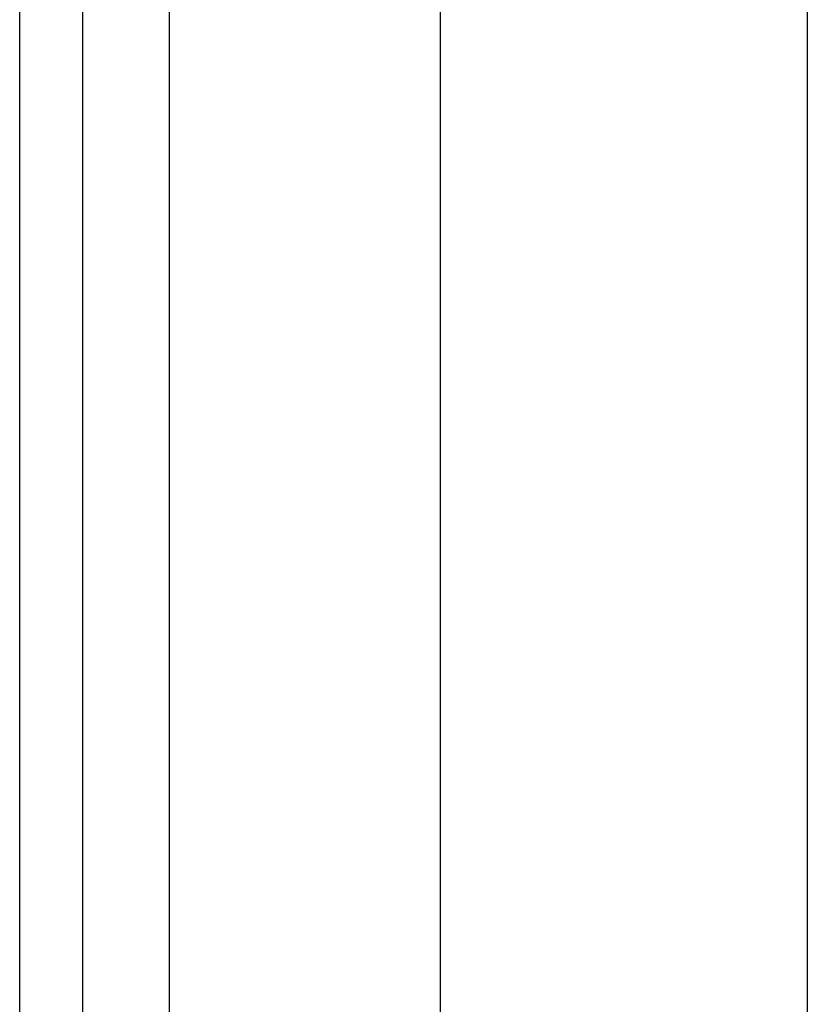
# Model space of a CAD drawing. Header units: inches. Extents: x 10 to 196, y 10 to 109.
# Tile 79 of 239: x 10.346 to 11.191, y 47.896 to 48.953. Entities that reach past the tile are written whole.
import ezdxf

# ---------------------------------------------------------------- set-up
doc = ezdxf.new("R2010")
doc.units = ezdxf.units.IN
doc.header["$MEASUREMENT"] = 0
doc.layers.add('Visible Edges(ANSI)', color=7, linetype='Continuous', lineweight=25)
doc.layers.add('Visible Tangent Edges(ANSI)', color=7, linetype='Continuous', lineweight=25)

msp = doc.modelspace()

# ---------------------------------------------------------------- linework, layer by layer
at = {"layer": 'Visible Edges(ANSI)'}
for p, q in [((10.3457, 77.085), (10.3457, 17.604)), ((10.4137, 17.604), (10.4137, 77.085)), ((10.7977, 47.7279), (10.7977, 72.6131)), ((11.1914, 72.6122), (11.1914, 47.7289))]:
    msp.add_line(p, q, dxfattribs=at)
at = {"layer": 'Visible Tangent Edges(ANSI)'}
msp.add_line((10.5067, 17.604), (10.5067, 77.085), dxfattribs=at)

doc.saveas('drawing.dxf')
